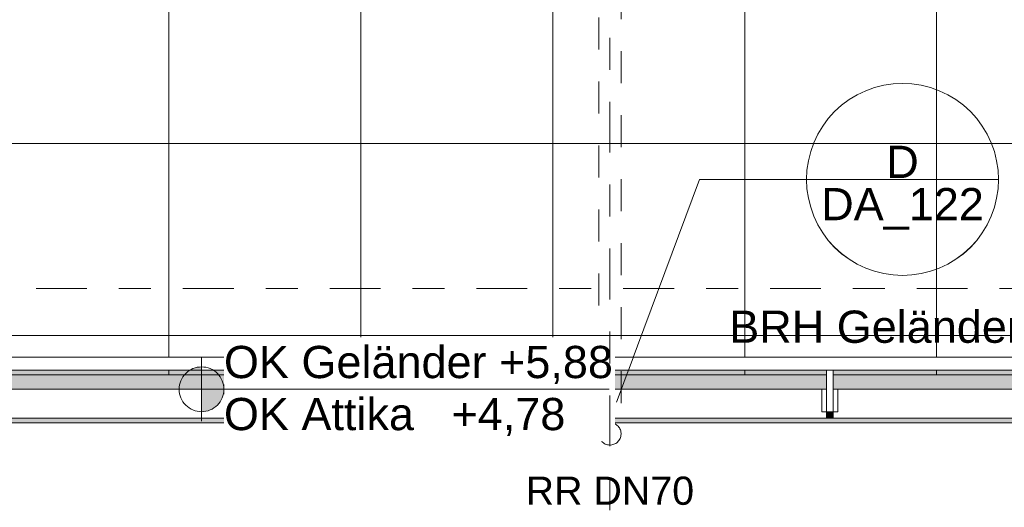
# Model space of a CAD drawing. Header units: metres. Extents: x -180 to 4, y -47 to 4.
# Tile 143 of 256: x -93.02 to -89.94, y -40.13 to -38.61. Entities that reach past the tile are written whole.
import ezdxf

# ---------------------------------------------------------------- set-up
doc = ezdxf.new("R2010")
doc.units = ezdxf.units.M
doc.header["$LTSCALE"] = 0.05
doc.header["$PDMODE"] = 1
doc.header["$PDSIZE"] = -2
doc.linetypes.add('Linienart-50', pattern=[2.116531, 1.058062, -1.058469])
doc.linetypes.add('Linienart-53', pattern=[5.291531, 3.175, -1.058062, 0.352704, -0.705764])
for name, color, linetype, lineweight, true_color in [('30 -36 Dächer- 3 Dachbeläge', 7, 'Continuous', 15, 0x9999ff), ('30 -36 Dächer- 4 Dachbekleidungen', 7, 'Continuous', 9, 0xccccff), ('40 -41 Abwasser_Wasser_Gas- 1 Abwasser + sanitäre Anlagen', 7, 'Continuous', 9, 0xff6633), ('70 -72 Beschriftung- 1 Beschriftung allgemein', 7, 'Continuous', 9, 0xff6633), ('70 -72 Beschriftung- 7 Detailverweise', 7, 'Continuous', 9, 0x00dd00)]:
    doc.layers.add(name, color=color, linetype=linetype, lineweight=lineweight, true_color=true_color)
for name, color, linetype, lineweight in [('40 -41 Abwasser_Wasser_Gas- 2 Wasser-1', 7, 'Continuous', 15), ('60- 61 allgemeine Ausstattung- 4 Terrassen', 7, 'Continuous', 9), ('70 -71 Achsen- 1 Gebäudeachsen', 7, 'Linienart-53', 18), ('70 -72 Beschriftung- 5 Höhenkoten', 7, 'Continuous', 15), ('Keine', 7, 'Continuous', 9)]:
    doc.layers.add(name, color=color, linetype=linetype, lineweight=lineweight)
doc.styles.add('Arial', font='arial.ttf')

# ---------------------------------------------------------------- blocks, each defined once
blk = doc.blocks.new('Gruppe-54')
at = {"layer": '70 -72 Beschriftung- 1 Beschriftung allgemein', "insert": (-91.171, -40.0349), "char_height": 0.0881, "attachment_point": 2, "line_spacing_factor": 0.969685, "style": 'Arial'}
blk.add_mtext('RR DN70', dxfattribs=at)
at = {"color": 255}
blk.add_wipeout([(-91.2013, -39.8837), (-91.1994, -39.8808), (-91.1973, -39.8781), (-91.1949, -39.8757), (-91.1923, -39.8735), (-91.1895, -39.8715), (-91.1865, -39.8698), (-91.1833, -39.8685), (-91.1801, -39.8674), (-91.1767, -39.8667), (-91.1733, -39.8663), (-91.1699, -39.8662), (-91.1664, -39.8665), (-91.1631, -39.8671), (-91.1597, -39.8681), (-91.1566, -39.8693), (-91.1535, -39.8709), (-91.1506, -39.8728), (-91.1479, -39.8749), (-91.1455, -39.8773), (-91.1432, -39.8799), (-91.1413, -39.8827), (-91.1396, -39.8857), (-91.1382, -39.8889), (-91.1372, -39.8922), (-91.1365, -39.8955), (-91.1361, -39.8989), (-91.136, -39.9024), (-91.1363, -39.9058), (-91.1369, -39.9092), (-91.1379, -39.9125), (-91.1391, -39.9157), (-91.1407, -39.9187), (-91.1426, -39.9216), (-91.1447, -39.9243), (-91.1471, -39.9268), (-91.1497, -39.929), (-91.1525, -39.9309), (-91.1555, -39.9326), (-91.1587, -39.934), (-91.1619, -39.935), (-91.1653, -39.9358), (-91.1687, -39.9361), (-91.1721, -39.9362), (-91.1756, -39.9359), (-91.1789, -39.9353), (-91.1823, -39.9344), (-91.1854, -39.9331), (-91.1885, -39.9315), (-91.1914, -39.9297), (-91.1941, -39.9275), (-91.1965, -39.9251), (-91.1988, -39.9225), (-91.2007, -39.9197), (-91.2024, -39.9167), (-91.2038, -39.9136), (-91.2048, -39.9103), (-91.2055, -39.9069), (-91.2059, -39.9035), (-91.206, -39.9001), (-91.2057, -39.8967), (-91.2051, -39.8933), (-91.2041, -39.89), (-91.2029, -39.8868)], dxfattribs=at).dxf.layer = '40 -41 Abwasser_Wasser_Gas- 2 Wasser-1'
at = {"layer": '40 -41 Abwasser_Wasser_Gas- 2 Wasser-1', "flags": 128}
blk.add_lwpolyline([(-91.2013, -39.8837), (-91.1994, -39.8808), (-91.1973, -39.8781), (-91.1949, -39.8757), (-91.1923, -39.8735), (-91.1895, -39.8715), (-91.1865, -39.8698), (-91.1833, -39.8685), (-91.1801, -39.8674), (-91.1767, -39.8667), (-91.1733, -39.8663), (-91.1699, -39.8662), (-91.1664, -39.8665), (-91.1631, -39.8671), (-91.1597, -39.8681), (-91.1566, -39.8693), (-91.1535, -39.8709), (-91.1506, -39.8728), (-91.1479, -39.8749), (-91.1455, -39.8773), (-91.1432, -39.8799), (-91.1413, -39.8827), (-91.1396, -39.8857), (-91.1382, -39.8889), (-91.1372, -39.8922), (-91.1365, -39.8955), (-91.1361, -39.8989), (-91.136, -39.9024), (-91.1363, -39.9058), (-91.1369, -39.9092), (-91.1379, -39.9125), (-91.1391, -39.9157), (-91.1407, -39.9187), (-91.1426, -39.9216), (-91.1447, -39.9243), (-91.1471, -39.9268), (-91.1497, -39.929), (-91.1525, -39.9309), (-91.1555, -39.9326), (-91.1587, -39.934), (-91.1619, -39.935), (-91.1653, -39.9358), (-91.1687, -39.9361), (-91.1721, -39.9362), (-91.1756, -39.9359), (-91.1789, -39.9353), (-91.1823, -39.9344), (-91.1854, -39.9331), (-91.1885, -39.9315), (-91.1914, -39.9297), (-91.1941, -39.9275), (-91.1965, -39.9251), (-91.1988, -39.9225), (-91.2007, -39.9197), (-91.2024, -39.9167), (-91.2038, -39.9136), (-91.2048, -39.9103), (-91.2055, -39.9069), (-91.2059, -39.9035), (-91.206, -39.9001), (-91.2057, -39.8967), (-91.2051, -39.8933), (-91.2041, -39.89), (-91.2029, -39.8868)], close=True, dxfattribs=at)
blk = doc.blocks.new('Gruppe-66')
at = {"layer": '40 -41 Abwasser_Wasser_Gas- 2 Wasser-1', "color": 7}
blk.add_blockref('Gruppe-54', (0, 0), dxfattribs=at)
blk = doc.blocks.new('Gruppe-67')
at = {"layer": '70 -72 Beschriftung- 1 Beschriftung allgemein', "color": 7}
blk.add_blockref('Gruppe-66', (0, 0), dxfattribs=at)
blk = doc.blocks.new('Gruppe-75')
at = {"color": 255}
blk.add_wipeout([(-90.4735, -39.762), (-90.4735, -39.832), (-90.4935, -39.832), (-90.4935, -39.762)], dxfattribs=at).dxf.layer = '30 -36 Dächer- 4 Dachbekleidungen'
at = {"layer": '30 -36 Dächer- 3 Dachbeläge', "linetype": 'Continuous', "lineweight": 0, "transparency": 33554687}
blk.add_hatch(color=254, dxfattribs=at).paths.add_polyline_path([(-90.4735, -39.852), (-90.4735, -39.832), (-90.4935, -39.832), (-90.4935, -39.852)])
at = {"layer": '30 -36 Dächer- 3 Dachbeläge', "color": 254, "linetype": 'Continuous', "lineweight": 9, "true_color": 0xccccff, "transparency": 33554687, "flags": 128}
blk.add_lwpolyline([(-90.4735, -39.852), (-90.4735, -39.832), (-90.4935, -39.832), (-90.4935, -39.852)], dxfattribs=at)
at = {"layer": '30 -36 Dächer- 4 Dachbekleidungen', "flags": 128}
for points in [[(-90.5085, -39.762), (-90.5085, -39.832), (-90.4935, -39.832)], [(-90.4735, -39.762), (-90.4735, -39.832), (-90.4935, -39.832), (-90.4935, -39.762)], [(-90.4585, -39.762), (-90.4585, -39.832), (-90.4735, -39.832)]]:
    blk.add_lwpolyline(points, dxfattribs=at)
at = {"color": 255}
blk.add_wipeout([(-90.4735, -39.762), (-90.4735, -39.702), (-90.4935, -39.702), (-90.4935, -39.762)], dxfattribs=at).dxf.layer = '30 -36 Dächer- 4 Dachbekleidungen'
at = {"layer": '30 -36 Dächer- 4 Dachbekleidungen', "flags": 128}
blk.add_lwpolyline([(-90.4735, -39.762), (-90.4735, -39.702), (-90.4935, -39.702), (-90.4935, -39.762)], dxfattribs=at)
blk = doc.blocks.new('Gruppe-87')
at = {"layer": '70 -72 Beschriftung- 7 Detailverweise'}
blk.add_line((0.935, 0), (0.335, 0), dxfattribs=at)
at = {"layer": '70 -72 Beschriftung- 7 Detailverweise', "flags": 128}
blk.add_lwpolyline([(0.935, 0), (0.9336, -0.0294), (0.9292, -0.0585), (0.9221, -0.0871), (0.9122, -0.1148), (0.8996, -0.1414), (0.8844, -0.1667), (0.8669, -0.1903), (0.8471, -0.2121), (0.8253, -0.2319), (0.8017, -0.2494), (0.7764, -0.2646), (0.7498, -0.2772), (0.7221, -0.2871), (0.6935, -0.2942), (0.6644, -0.2986), (0.635, -0.3), (0.6056, -0.2986), (0.5765, -0.2942), (0.5479, -0.2871), (0.5202, -0.2772), (0.4936, -0.2646), (0.4683, -0.2494), (0.4447, -0.2319), (0.4229, -0.2121), (0.4031, -0.1903), (0.3856, -0.1667), (0.3704, -0.1414), (0.3578, -0.1148), (0.3479, -0.0871), (0.3408, -0.0585), (0.3364, -0.0294), (0.335, 0), (0.3364, 0.0294), (0.3408, 0.0585), (0.3479, 0.0871), (0.3578, 0.1148), (0.3704, 0.1414), (0.3856, 0.1667), (0.4031, 0.1903), (0.4229, 0.2121), (0.4447, 0.2319), (0.4683, 0.2494), (0.4936, 0.2646), (0.5202, 0.2772), (0.5479, 0.2871), (0.5765, 0.2942), (0.6056, 0.2986), (0.635, 0.3), (0.6644, 0.2986), (0.6935, 0.2942), (0.7221, 0.2871), (0.7498, 0.2772), (0.7764, 0.2646), (0.8017, 0.2494), (0.8253, 0.2319), (0.8471, 0.2121), (0.8669, 0.1903), (0.8844, 0.1667), (0.8996, 0.1414), (0.9122, 0.1148), (0.9221, 0.0871), (0.9292, 0.0585), (0.9336, 0.0294)], close=True, dxfattribs=at)
at = {"layer": '70 -72 Beschriftung- 7 Detailverweise'}
blk.add_point((0.635, 0), dxfattribs=at)
at = {"layer": '70 -72 Beschriftung- 7 Detailverweise', "line_spacing_factor": 0.96878, "style": 'Arial'}
for s, insert, char_height, attachment_point in [('D', (0.635, 0.0046), 0.1007, 8), ('DA_122', (0.635, -0.0267), 0.10069, 2)]:
    blk.add_mtext(s, dxfattribs=dict(at, insert=insert, char_height=char_height, attachment_point=attachment_point))
blk = doc.blocks.new('Referenzmarkierung-5')
at = {"layer": '70 -72 Beschriftung- 7 Detailverweise', "transparency": 33554687}
for q in [(-0.259, -0.6956), (0.635, 0)]:
    blk.add_line((0, 0), q, dxfattribs=at)
at = {"layer": '70 -72 Beschriftung- 7 Detailverweise', "color": 7, "transparency": 33554687}
blk.add_blockref('Gruppe-87', (0, 0), dxfattribs=at)
blk = doc.blocks.new('Gruppe-107')
at = {"layer": '70 -72 Beschriftung- 1 Beschriftung allgemein', "insert": (-90.7979, -39.6355), "char_height": 0.100689, "attachment_point": 7, "line_spacing_factor": 0.970891, "style": 'Arial'}
blk.add_mtext('BRH Geländer 1,10m', dxfattribs=at)
blk = doc.blocks.new('Gruppe-153')
at = {"color": 255}
blk.add_wipeout([(-91.8485, -39.762), (-91.8485, -39.832), (-91.8685, -39.832), (-91.8685, -39.762)], dxfattribs=at).dxf.layer = '30 -36 Dächer- 4 Dachbekleidungen'
at = {"layer": '30 -36 Dächer- 3 Dachbeläge', "linetype": 'Continuous', "lineweight": 0, "transparency": 33554687}
blk.add_hatch(color=254, dxfattribs=at).paths.add_polyline_path([(-91.8485, -39.852), (-91.8485, -39.832), (-91.8685, -39.832), (-91.8685, -39.852)])
at = {"layer": '30 -36 Dächer- 3 Dachbeläge', "color": 254, "linetype": 'Continuous', "lineweight": 9, "true_color": 0xccccff, "transparency": 33554687, "flags": 128}
blk.add_lwpolyline([(-91.8485, -39.852), (-91.8485, -39.832), (-91.8685, -39.832), (-91.8685, -39.852)], dxfattribs=at)
at = {"layer": '30 -36 Dächer- 4 Dachbekleidungen', "flags": 128}
for points in [[(-91.8835, -39.762), (-91.8835, -39.832), (-91.8685, -39.832)], [(-91.8485, -39.762), (-91.8485, -39.832), (-91.8685, -39.832), (-91.8685, -39.762)], [(-91.8335, -39.762), (-91.8335, -39.832), (-91.8485, -39.832)]]:
    blk.add_lwpolyline(points, dxfattribs=at)
at = {"color": 255}
blk.add_wipeout([(-91.8485, -39.762), (-91.8485, -39.702), (-91.8685, -39.702), (-91.8685, -39.762)], dxfattribs=at).dxf.layer = '30 -36 Dächer- 4 Dachbekleidungen'
at = {"layer": '30 -36 Dächer- 4 Dachbekleidungen', "flags": 128}
blk.add_lwpolyline([(-91.8485, -39.762), (-91.8485, -39.702), (-91.8685, -39.702), (-91.8685, -39.762)], dxfattribs=at)
blk = doc.blocks.new('Gruppe-198')
at = {"layer": '30 -36 Dächer- 3 Dachbeläge', "linetype": 'Continuous', "lineweight": 0}
blk.add_hatch(color=254, dxfattribs=at).paths.add_polyline_path([(-96.571, -39.702), (-75.091, -39.702), (-75.091, -39.867), (-96.571, -39.867)])
at = {"layer": '60- 61 allgemeine Ausstattung- 4 Terrassen', "linetype": 'Continuous', "lineweight": 9, "transparency": 33554534}
h = blk.add_hatch(dxfattribs=at)
h.set_pattern_fill('Platte 60_60 SRF-1', style=0, pattern_type=2)
h.set_pattern_definition([(90, (-83.55, -31.79404), (-0.6, 7e-17), []), (0, (-83.55, -31.79404), (0, 0.6), [])])
h.paths.add_polyline_path([(-91.3504, -37.194), (-98.824, -37.194), (-98.824, -39.2803), (-98.824, -39.2803), (-98.824, -39.837), (-96.571, -39.837), (-96.571, -39.717), (-83.5504, -39.717), (-83.5504, -37.187), (-83.5503, -36.06), (-83.5504, -36.06), (-83.5504, -33.594), (-75.268, -33.594), (-75.268, -31.794), (-91.3504, -31.794)])
at = {"layer": '30 -36 Dächer- 3 Dachbeläge', "flags": 128}
blk.add_lwpolyline([(-96.571, -39.702), (-75.091, -39.702), (-75.091, -39.867), (-96.571, -39.867)], close=True, dxfattribs=at)
at = {"layer": '60- 61 allgemeine Ausstattung- 4 Terrassen', "color": 252, "linetype": 'Continuous', "lineweight": 9, "true_color": 0x888888, "transparency": 33554687, "flags": 128}
blk.add_lwpolyline([(-91.3504, -37.194), (-98.824, -37.194), (-98.824, -39.2803), (-98.824, -39.2803), (-98.824, -39.837), (-96.571, -39.837), (-96.571, -39.717), (-83.5504, -39.717), (-83.5504, -37.187), (-83.5503, -36.06), (-83.5504, -36.06), (-83.5504, -33.594), (-75.268, -33.594), (-75.268, -31.794), (-91.3504, -31.794)], close=True, dxfattribs=at)
at = {"layer": '60- 61 allgemeine Ausstattung- 4 Terrassen', "lineweight": 18, "flags": 128}
blk.add_lwpolyline([(-75.061, -39.837), (-96.401, -39.837), (-96.401, -40.137), (-96.221, -40.137), (-96.221, -42.957), (-99.221, -42.957), (-99.221, -39.837)], dxfattribs=at)
at = {"layer": '70 -72 Beschriftung- 7 Detailverweise', "transparency": 33554687}
blk.add_line((-90.8913, -39.1062), (-90.2563, -39.1062), dxfattribs=at)
at = {"layer": '70 -72 Beschriftung- 7 Detailverweise'}
blk.add_line((-89.9563, -39.1062), (-90.5563, -39.1062), dxfattribs=at)
at = {"layer": '70 -72 Beschriftung- 7 Detailverweise', "flags": 128}
blk.add_lwpolyline([(-89.9563, -39.1062), (-89.9578, -39.1357), (-89.9621, -39.1648), (-89.9693, -39.1933), (-89.9792, -39.2211), (-89.9918, -39.2477), (-90.0069, -39.2729), (-90.0244, -39.2966), (-90.0442, -39.3184), (-90.066, -39.3382), (-90.0897, -39.3557), (-90.1149, -39.3708), (-90.1415, -39.3834), (-90.1693, -39.3933), (-90.1978, -39.4005), (-90.2269, -39.4048), (-90.2563, -39.4062), (-90.2858, -39.4048), (-90.3149, -39.4005), (-90.3434, -39.3933), (-90.3711, -39.3834), (-90.3978, -39.3708), (-90.423, -39.3557), (-90.4467, -39.3382), (-90.4685, -39.3184), (-90.4882, -39.2966), (-90.5058, -39.2729), (-90.5209, -39.2477), (-90.5335, -39.2211), (-90.5434, -39.1933), (-90.5506, -39.1648), (-90.5549, -39.1357), (-90.5563, -39.1062), (-90.5549, -39.0768), (-90.5506, -39.0477), (-90.5434, -39.0192), (-90.5335, -38.9914), (-90.5209, -38.9648), (-90.5058, -38.9396), (-90.4882, -38.9159), (-90.4685, -38.8941), (-90.4467, -38.8743), (-90.423, -38.8568), (-90.3978, -38.8417), (-90.3711, -38.8291), (-90.3434, -38.8192), (-90.3149, -38.812), (-90.2858, -38.8077), (-90.2563, -38.8062), (-90.2269, -38.8077), (-90.1978, -38.812), (-90.1693, -38.8192), (-90.1415, -38.8291), (-90.1149, -38.8417), (-90.0897, -38.8568), (-90.066, -38.8743), (-90.0442, -38.8941), (-90.0244, -38.9159), (-90.0069, -38.9396), (-89.9918, -38.9648), (-89.9792, -38.9914), (-89.9693, -39.0192), (-89.9621, -39.0477), (-89.9578, -39.0768)], close=True, dxfattribs=at)
at = {"layer": '70 -72 Beschriftung- 7 Detailverweise'}
blk.add_point((-90.2563, -39.1062), dxfattribs=at)
at = {"layer": '70 -72 Beschriftung- 7 Detailverweise', "line_spacing_factor": 0.96878, "style": 'Arial'}
for s, insert, char_height, attachment_point in [('D', (-90.2563, -39.1017), 0.1007, 8), ('DA_122', (-90.2563, -39.1329), 0.10069, 2)]:
    blk.add_mtext(s, dxfattribs=dict(at, insert=insert, char_height=char_height, attachment_point=attachment_point))
at = {"color": 255}
blk.add_wipeout([(-96.221, -40.307), (-96.571, -40.307), (-96.571, -39.702), (-75.091, -39.702), (-75.091, -39.662), (-96.611, -39.662), (-96.611, -40.347), (-96.221, -40.347)], dxfattribs=at).dxf.layer = '30 -36 Dächer- 4 Dachbekleidungen'
at = {"layer": '30 -36 Dächer- 4 Dachbekleidungen', "flags": 128}
blk.add_lwpolyline([(-96.221, -40.307), (-96.571, -40.307), (-96.571, -39.702), (-75.091, -39.702), (-75.091, -39.662), (-96.611, -39.662), (-96.611, -40.347), (-96.221, -40.347)], close=True, dxfattribs=at)
at = {"color": 255}
blk.add_wipeout([(-96.221, -40.157), (-96.421, -40.157), (-96.421, -39.852), (-75.091, -39.852), (-75.091, -39.762), (-96.511, -39.762), (-96.511, -40.247), (-96.221, -40.247)], dxfattribs=at).dxf.layer = '30 -36 Dächer- 4 Dachbekleidungen'
at = {"layer": '70 -72 Beschriftung- 5 Höhenkoten', "linetype": 'Continuous', "lineweight": 0}
h = blk.add_hatch(color=7, dxfattribs=at)
edge = h.paths.add_edge_path()
edge.add_arc((-92.4473, -39.762), 0.07, 90, 180)
edge.add_line((-92.5173, -39.762), (-92.4473, -39.762))
edge.add_line((-92.4473, -39.762), (-92.4473, -39.692))
at = {"layer": '30 -36 Dächer- 4 Dachbekleidungen', "flags": 128}
blk.add_lwpolyline([(-96.221, -40.157), (-96.421, -40.157), (-96.421, -39.852), (-75.091, -39.852), (-75.091, -39.762), (-96.511, -39.762), (-96.511, -40.247), (-96.221, -40.247)], close=True, dxfattribs=at)
at = {"layer": '40 -41 Abwasser_Wasser_Gas- 1 Abwasser + sanitäre Anlagen', "linetype": 'Linienart-50', "flags": 128}
blk.add_lwpolyline([(-91.136, -31.705), (-91.136, -39.8676), (-91.206, -39.8676), (-91.206, -31.705)], close=True, dxfattribs=at)
at = {"layer": '70 -72 Beschriftung- 5 Höhenkoten'}
blk.add_line((-92.4473, -39.862), (-92.4473, -39.662), dxfattribs=at)
at = {"layer": '70 -72 Beschriftung- 5 Höhenkoten', "flags": 128}
for points in [[(-92.4473, -39.692, 0.414214), (-92.5173, -39.762), (-92.4473, -39.762)], [(-92.5173, -39.762, 0.414214), (-92.4473, -39.832), (-92.4473, -39.762)]]:
    blk.add_lwpolyline(points, format="xyb", close=True, dxfattribs=at)
at = {"layer": '70 -72 Beschriftung- 7 Detailverweise', "transparency": 33554687}
blk.add_line((-90.8913, -39.1062), (-91.1503, -39.8019), dxfattribs=at)
at = {"layer": '70 -72 Beschriftung- 1 Beschriftung allgemein', "color": 7}
for name in ['Gruppe-153', 'Gruppe-75']:
    blk.add_blockref(name, (0, 0), dxfattribs=at)
blk.add_blockref('Gruppe-107', (0, 0), dxfattribs=at)
at = {"layer": '70 -72 Beschriftung- 7 Detailverweise'}
blk.add_blockref('Referenzmarkierung-5', (-90.8913, -39.1062), dxfattribs=at)
at = {"color": 255, "linetype": 'Continuous'}
blk.add_wipeout([(-92.3773, -39.9243), (-91.1546, -39.9243), (-91.1546, -39.5998), (-92.3773, -39.5998)], dxfattribs=at).dxf.layer = '70 -72 Beschriftung- 5 Höhenkoten'
at = {"layer": '70 -72 Beschriftung- 5 Höhenkoten', "linetype": 'Continuous', "lineweight": 0}
h = blk.add_hatch(color=7, dxfattribs=at)
edge = h.paths.add_edge_path()
edge.add_arc((-92.4473, -39.762), 0.07, 270, 360)
edge.add_line((-92.3773, -39.762), (-92.4473, -39.762))
edge.add_line((-92.4473, -39.762), (-92.4473, -39.832))
at = {"layer": '70 -72 Beschriftung- 5 Höhenkoten'}
blk.add_line((-92.5473, -39.762), (-91.1728, -39.762), dxfattribs=at)
at = {"layer": '70 -72 Beschriftung- 5 Höhenkoten', "flags": 128}
for points in [[(-92.3773, -39.762, 0.414214), (-92.4473, -39.692), (-92.4473, -39.762)], [(-92.4473, -39.832, 0.414214), (-92.3773, -39.762), (-92.4473, -39.762)]]:
    blk.add_lwpolyline(points, format="xyb", close=True, dxfattribs=at)
at = {"layer": '70 -72 Beschriftung- 5 Höhenkoten', "insert": (-92.3773, -39.6264), "char_height": 0.100689, "attachment_point": 1, "line_spacing_factor": 0.96878, "style": 'Arial'}
blk.add_mtext('OK Geländer +5,88\\POK Attika   +4,78', dxfattribs=at)
blk = doc.blocks.new('_Dach_2D (2D)')
at = {"layer": '70 -72 Beschriftung- 1 Beschriftung allgemein', "color": 7}
blk.add_blockref('Gruppe-67', (0, 0), dxfattribs=at)
blk.add_blockref('Gruppe-198', (0, 0), dxfattribs=at)
blk = doc.blocks.new('_Achsen (3D)')
at = {"layer": '70 -71 Achsen- 1 Gebäudeachsen', "transparency": 33554687}
for p, q in [((-91.171, 3.8), (-91.171, -46.172)), ((-179.668, -39.447), (3.826, -39.447))]:
    blk.add_line(p, q, dxfattribs=at)

msp = doc.modelspace()

# ---------------------------------------------------------------- block references
at = {"layer": 'Keine', "color": 1}
msp.add_blockref('_Dach_2D (2D)', (0, 0), dxfattribs=at)

# ---------------------------------------------------------------- next in the draw order: block references
msp.add_blockref('_Achsen (3D)', (0, 0), dxfattribs=at)

doc.saveas('drawing.dxf')
